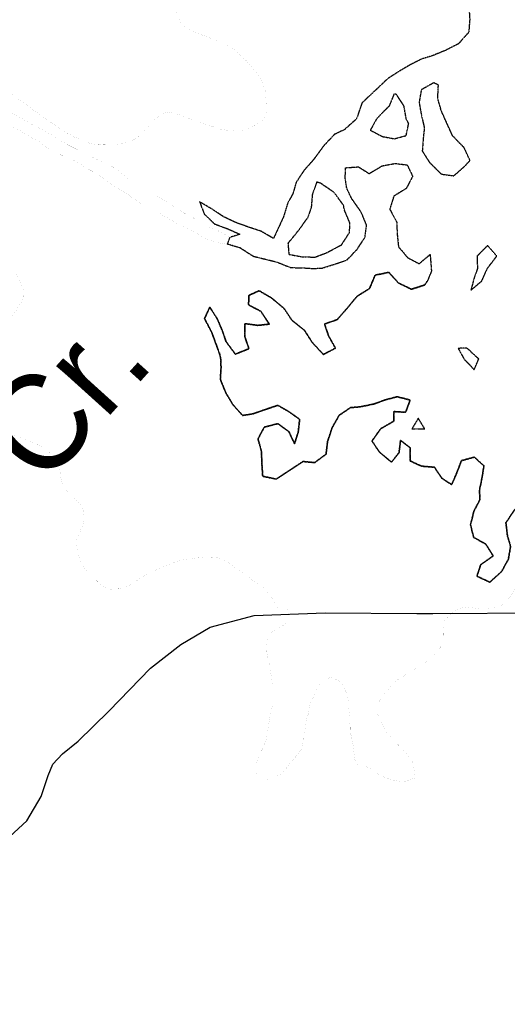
# Model space of a CAD drawing. Header units: feet. Extents: x 2045852 to 2423567, y 671180 to 1091522.
# Tile 57 of 101: x 2222585 to 2225153, y 954023 to 959206. Entities that reach past the tile are written whole.
import ezdxf
from ezdxf.enums import TextEntityAlignment as Align

# ---------------------------------------------------------------- set-up
doc = ezdxf.new("R2010")
doc.units = ezdxf.units.FT
doc.header["$MEASUREMENT"] = 0
doc.linetypes.add('stream', pattern=[1.4, 0.7, -0.1, 0.1, -0.1, 0.1, -0.1, 0.1, -0.1])
for name, color, linetype in [('GM_X_Major_Lake', 5, 'stream'), ('GM_X_Major_River', 5, 'stream'), ('GM_X_Major_River_Text', 5, 'Continuous'), ('GM_X_State_Route', 1, 'Continuous')]:
    doc.layers.add(name, color=color, linetype=linetype)
doc.styles.add('Style-font31', font='font31.shx')

msp = doc.modelspace()

# ---------------------------------------------------------------- linework, layer by layer
at = {"layer": 'GM_X_Major_Lake'}
for p, q in [((2224789.9, 958862.5), (2224765.7, 958874.2)), ((2224567.8, 958814.2), (2224555.8, 958814.1)), ((2224169.3, 958345.6), (2224149.2, 958351.4)), ((2223679.2, 958024.3), (2223692.8, 958060.5)), ((2225097.4, 957961.8), (2225048.7, 958017.4)), ((2224940, 957477.9), (2224893.9, 957475.7)), ((2224718.2, 957052.1), (2224683.8, 957108))]:
    msp.add_line(p, q, dxfattribs=at)
at = {"layer": 'GM_X_Major_Lake', "flags": 128}
for points in [[(2227254.6, 960907.6), (2227182.7, 960878.9), (2227098.7, 960850), (2227030.8, 960821.3), (2226959.1, 960780.6), (2226903.1, 960762), (2226825.1, 960737.2), (2226745.2, 960704.4), (2226669.4, 960669.6), (2226615.6, 960635.1), (2226559.7, 960600.5), (2226507.8, 960577.9), (2226437.9, 960551.2), (2226362, 960518.4), (2226310.2, 960487.9), (2226248.3, 960455.2), (2226196.5, 960428.7), (2226120.6, 960395.9), (2226066.8, 960361.4), (2226009.2, 960306.7), (2225935.4, 960257.9), (2225881.6, 960231.4), (2225801.7, 960194.5), (2225729.8, 960165.8), (2225675.9, 960141.2), (2225618, 960110.6), (2225554.2, 960075.9), (2225482.3, 960043.2), (2225414.4, 960018.5), (2225346.1, 960033.9), (2225285.6, 960065.4), (2225219.3, 960084.8), (2225147, 960094.1), (2225084.8, 960091.5), (2225019.1, 960052.8), (2224977.6, 959986.3), (2224964, 959936.1), (2224898.1, 959907.4), (2224848.6, 959850.8), (2224845.1, 959790.7), (2224867.9, 959714.7), (2224905.3, 959578.9), (2224919.9, 959526.9), (2224924.5, 959462.8), (2224931, 959410.8), (2224935.6, 959352.7), (2224950.3, 959276.7), (2224955, 959208.7), (2224949.7, 959140.5), (2224896.1, 959079.9), (2224828.3, 959045.2), (2224758.4, 959016.4), (2224702.4, 958999.9), (2224638.5, 958967.2), (2224586.7, 958936.6), (2224522.9, 958896), (2224463.3, 958839.3), (2224387.8, 958768.4), (2224358.5, 958684), (2224294.9, 958627.3), (2224243, 958602.8), (2224187.4, 958544.1), (2224134, 958471.5), (2224082.4, 958412.9), (2224040.9, 958350.3), (2224023.5, 958290.1), (2223995.9, 958239.7), (2223974.5, 958169.4), (2223947, 958109), (2223921.5, 958054.7)], [(2224765.7, 958874.2), (2224699.9, 958837.5), (2224688.5, 958771.3), (2224699.2, 958709.3), (2224715.9, 958637.3), (2224710.4, 958585.2), (2224705, 958515), (2224741.7, 958457.3), (2224804.5, 958393.8), (2224870.7, 958384.4), (2224928.4, 958435)], [(2224928.4, 958435), (2224956.2, 958465.3), (2224925.4, 958533.2), (2224864.7, 958594.7), (2224836, 958658.5), (2224805.3, 958726.3), (2224786.6, 958792.3), (2224789.9, 958862.5)], [(2224555.8, 958814.1), (2224530.3, 958751.8), (2224464.8, 958685), (2224431.3, 958624.6), (2224495.8, 958591.2), (2224558.1, 958579.7), (2224620.1, 958596.3), (2224633.5, 958660.6)], [(2224633.5, 958660.6), (2224621.2, 958682.5), (2224608.5, 958752.5), (2224567.8, 958814.2)], [(2223948.8, 957926.7), (2224013.2, 957901.3), (2224077.4, 957899.9), (2224129.5, 957896.4), (2224179.6, 957898.9), (2224257.6, 957923.7), (2224309.6, 957942.2), (2224361.2, 957996.8), (2224402.7, 958059.3), (2224412.1, 958123.5), (2224383.3, 958193.3), (2224334.5, 958263), (2224307.9, 958316.8), (2224299.4, 958370.9), (2224300.9, 958427), (2224369, 958431.6), (2224425.5, 958396.1), (2224493.3, 958436.8), (2224561.3, 958449.5), (2224625.6, 958442.1), (2224654.2, 958382.3), (2224620.7, 958317.8), (2224555, 958277.1), (2224533.6, 958208.8), (2224570.3, 958141), (2224572.9, 958079), (2224579.6, 958010.9), (2224628.3, 957953.3), (2224688.7, 957921.8), (2224746.4, 957970.4)], [(2224149.2, 958351.4), (2224125.8, 958285), (2224120.4, 958218.9), (2224102.9, 958166.6), (2224055.4, 958100), (2223997.9, 958029.3), (2224002.5, 957971.3), (2224072.8, 957957.9), (2224141, 957956.6), (2224204.9, 957981.2), (2224280.7, 958022), (2224322.2, 958086.6), (2224323.7, 958136.7), (2224295, 958204.5)], [(2224295, 958204.5), (2224290.7, 958228.5), (2224242, 958296.2), (2224169.3, 958345.6)], [(2223921.5, 958054.7), (2223857, 958092.1), (2223786.6, 958115.5), (2223722.2, 958138.9), (2223659.7, 958168.3), (2223597.2, 958209.8), (2223532.6, 958247.3), (2223557.3, 958183.4), (2223609.9, 958131.8), (2223678.4, 958106.4), (2223744.8, 958077), (2223692.8, 958060.5)], [(2223948.8, 957926.7), (2223816.1, 957959.5), (2223745.5, 958004.9), (2223679.1, 958024.3)], [(2223948.8, 957926.7), (2223816.1, 957959.5), (2223745.5, 958004.9), (2223679.2, 958024.3)], [(2225048.7, 958017.4), (2224993.1, 957960.8), (2224995.7, 957896.7), (2224978.2, 957846.4), (2224960.8, 957782.1), (2225018.4, 957830.8), (2225047.9, 957897.2), (2225097.4, 957961.8)], [(2224746.4, 957970.4), (2224753.3, 957882.3), (2224731.7, 957830)], [(2224731.7, 957830), (2224717.9, 957809.9), (2224647.9, 957787.2), (2224579.4, 957820.5), (2224528.8, 957876.2), (2224456.7, 957861.4), (2224427.3, 957791), (2224361.5, 957750.3), (2224310, 957687.7), (2224256.5, 957627.1), (2224190.5, 957604.4), (2224211.2, 957542.5), (2224247.9, 957476.8), (2224184, 957444.1), (2224125.3, 957507.6), (2224084.6, 957571.3), (2224017.9, 957624.8), (2223977.2, 957686.5), (2223910.5, 957742), (2223845.9, 957779.4), (2223792, 957754.9), (2223790.5, 957704.8), (2223855, 957671.3), (2223899.8, 957603.6), (2223839.7, 957597), (2223771.4, 957606.4), (2223770.1, 957538.3), (2223792.7, 957474.4), (2223720.8, 957445.6), (2223672.1, 957511.3), (2223651.5, 957571.2), (2223624.8, 957633), (2223586.1, 957692.8), (2223558.6, 957632.4), (2223595.4, 957562.6), (2223630.7, 957466.9)], [(2223637.7, 957448), (2223595.4, 957562.6), (2223558.6, 957632.4), (2223586.1, 957692.8), (2223624.8, 957633), (2223651.5, 957571.2), (2223672.1, 957511.3), (2223720.8, 957445.6), (2223792.7, 957474.4), (2223770.1, 957538.3), (2223771.4, 957606.4), (2223839.7, 957597), (2223899.8, 957603.6), (2223855, 957671.3), (2223790.5, 957704.8), (2223792, 957754.9), (2223845.9, 957779.4), (2223910.5, 957742), (2223977.2, 957686.5), (2224017.9, 957624.8), (2224084.6, 957571.3), (2224125.3, 957507.6), (2224184, 957444.1), (2224247.9, 957476.8), (2224211.2, 957542.5), (2224190.5, 957604.4), (2224256.5, 957627.1), (2224310, 957687.7), (2224361.5, 957750.3), (2224427.3, 957791), (2224456.7, 957861.4), (2224528.8, 957876.2), (2224579.4, 957820.5), (2224647.9, 957787.2), (2224717.9, 957809.9), (2224731.7, 957830)], [(2223635.5, 957456.1), (2223643.3, 957426.6), (2223645.6, 957376.6), (2223641.9, 957312.5), (2223670.3, 957242.5), (2223708.7, 957178.7), (2223759.1, 957122.9), (2223813.1, 957131.2), (2223877, 957153.6), (2223944.9, 957176), (2224003.1, 957142.3), (2224059.4, 957102.5), (2224051.8, 957034.4), (2224032.1, 956974.2), (2224003.7, 957036.1), (2223945.4, 957079.9), (2223873.5, 957061.4), (2223839.8, 956999.2), (2223858.2, 956935.2), (2223860.6, 956867.1), (2223864.9, 956803), (2223935.1, 956787.4), (2224002.9, 956831.8), (2224076.7, 956880.3), (2224138.7, 956874.7), (2224198.5, 956919.1), (2224206.2, 956985.2), (2224229.8, 957057.4), (2224267.4, 957123.7), (2224327.3, 957164.1), (2224379.3, 957168.4), (2224449.2, 957182.8), (2224511.2, 957205.2), (2224573.1, 957221.5), (2224641.3, 957203.9), (2224617.6, 957139.7), (2224555.5, 957143.3), (2224555.8, 957093.3), (2224486, 957052.8), (2224440.3, 956988.5), (2224478.7, 956930.6), (2224543, 956876.9), (2224582.8, 956927.2), (2224590.4, 956991.3), (2224640.7, 956953.6), (2224641.1, 956883.5), (2224701.3, 956855.8), (2224769.3, 956850.1), (2224807.7, 956792.3), (2224859.9, 956758.5), (2224887.6, 956822.8), (2224911.3, 956885), (2224979.2, 956903.4), (2225029.5, 956857.6), (2225019.8, 956795.5), (2225006.2, 956729.3), (2225008.5, 956679.2), (2224976.8, 956619), (2224959.2, 956546.8), (2224975.6, 956480.8), (2225039.8, 956445.1), (2225078.2, 956383.2), (2225012.4, 956336.8), (2224992.7, 956276.6), (2225060.9, 956245), (2225122.7, 956301.4), (2225158.3, 956365.7), (2225170, 956433.8), (2225153.7, 956487.8), (2225145.3, 956557.8), (2225190.9, 956626.2), (2225252.7, 956676.6), (2225320.5, 956715), (2225340.1, 956783.2), (2225381.8, 956853.5), (2225447.7, 956869.9), (2225529.7, 956880.4), (2225599.6, 956912.8), (2225671.7, 956907.2), (2225733.7, 956907.5), (2225789.7, 956915.9), (2225853.5, 956972.3), (2225867.1, 957046.5), (2225870.7, 957108.5), (2225844.3, 957176.5), (2225842, 957240.6), (2225873.7, 957298.8), (2225943.7, 957295.2), (2226005.6, 957333.6), (2226069.3, 957388), (2226135.1, 957436.4), (2226188.8, 957492.5)], [(2226188.8, 957492.5), (2226135.1, 957436.4), (2226069.3, 957388), (2226005.6, 957333.6), (2225943.7, 957295.2), (2225873.7, 957298.8), (2225842, 957240.6), (2225844.3, 957176.5), (2225870.7, 957108.5), (2225867.1, 957046.5), (2225853.5, 956972.3), (2225789.7, 956915.9), (2225733.7, 956907.5), (2225671.7, 956907.2), (2225599.6, 956912.8), (2225529.7, 956880.4), (2225447.7, 956869.9), (2225381.8, 956853.5), (2225340.1, 956783.2), (2225320.5, 956715), (2225252.7, 956676.6), (2225190.9, 956626.2), (2225145.3, 956557.8), (2225153.7, 956487.8), (2225170, 956433.8), (2225158.3, 956365.7), (2225122.7, 956301.4), (2225060.9, 956245), (2224992.7, 956276.6), (2225012.4, 956336.8), (2225078.2, 956383.2), (2225039.8, 956445.1), (2224975.6, 956480.8), (2224959.2, 956546.8), (2224976.8, 956619), (2225008.5, 956679.2), (2225006.2, 956729.3), (2225019.8, 956795.5), (2225029.5, 956857.6), (2224979.2, 956903.4), (2224911.3, 956885), (2224887.6, 956822.8), (2224859.9, 956758.5), (2224807.7, 956792.3), (2224769.3, 956850.1), (2224701.3, 956855.8), (2224641.1, 956883.5), (2224640.7, 956953.6), (2224590.4, 956991.3), (2224582.8, 956927.2), (2224543, 956876.9), (2224478.7, 956930.6), (2224440.3, 956988.5), (2224486, 957052.8), (2224555.8, 957093.3), (2224555.5, 957143.3), (2224617.6, 957139.7), (2224641.3, 957203.9), (2224573.1, 957221.5), (2224511.2, 957205.2), (2224449.2, 957182.8), (2224379.3, 957168.4), (2224327.3, 957164.1), (2224267.4, 957123.7), (2224229.8, 957057.4), (2224206.2, 956985.2), (2224198.5, 956919.1), (2224138.7, 956874.7), (2224076.7, 956880.3), (2224002.9, 956831.8), (2223935.1, 956787.4), (2223864.9, 956803), (2223860.6, 956867.1), (2223858.2, 956935.2), (2223839.8, 956999.2), (2223873.5, 957061.4), (2223945.4, 957079.9), (2224003.7, 957036.1), (2224032.1, 956974.2), (2224051.8, 957034.4), (2224059.4, 957102.5), (2224003.1, 957142.3), (2223944.9, 957176), (2223877, 957153.6), (2223813.1, 957131.2), (2223759.1, 957122.9), (2223708.7, 957178.7), (2223670.3, 957242.5), (2223641.9, 957312.5), (2223645.6, 957376.6), (2223643.3, 957426.6), (2223637.7, 957448)], [(2224893.9, 957475.7), (2224926.3, 957417.8), (2224978.6, 957364), (2225002.3, 957420.2), (2224940, 957477.9)], [(2224683.8, 957108), (2224650.1, 957051.8), (2224718.2, 957052.1)]]:
    msp.add_lwpolyline(points, dxfattribs=at)
at = {"layer": 'GM_X_Major_River'}
msp.add_line((2223679.2, 958024.3), (2223692.8, 958060.5), dxfattribs=at)
at = {"layer": 'GM_X_Major_River', "ltscale": 0.333, "const_width": 0.18, "flags": 128}
for points in [[(2223841.9, 958659.9), (2223851.9, 958666), (2223861.9, 958674.1), (2223873.8, 958684.2), (2223879.7, 958698.3), (2223883.6, 958718.4), (2223883.4, 958740.5), (2223883.2, 958762.6), (2223880.9, 958802.7), (2223880.8, 958820.8), (2223878.7, 958830.8), (2223868.3, 958864.8), (2223860.1, 958884.9), (2223850, 958900.8), (2223843.9, 958910.8), (2223831.6, 958928.8), (2223819.5, 958942.8), (2223805.3, 958958.7), (2223797.2, 958968.7), (2223787, 958980.7), (2223776.9, 958992.7), (2223766.8, 959000.6), (2223758.6, 959010.6), (2223746.5, 959020.5), (2223736.4, 959028.5), (2223726.3, 959036.5), (2223714.1, 959050.4), (2223696, 959058.3), (2223683.9, 959066.3), (2223669.7, 959074.2), (2223655.6, 959080.1), (2223643.5, 959084), (2223627.4, 959091.9), (2223609.3, 959099.8), (2223597.2, 959105.8), (2223585, 959111.7), (2223564.9, 959119.6), (2223550.8, 959123.5), (2223538.7, 959127.4), (2223528.6, 959131.4), (2223518.6, 959133.3), (2223504.5, 959139.2), (2223490.3, 959147.2), (2223480.2, 959153.1), (2223462.1, 959165), (2223449.9, 959175), (2223437.8, 959186.9), (2223431.7, 959196.9), (2223427.5, 959208.9), (2223421.4, 959218.9), (2223411.2, 959238.9), (2223403, 959260.9), (2223398.9, 959275), (2223396.8, 959287), (2223390.6, 959307), (2223390.5, 959319.1), (2223386.4, 959329.1), (2223384.3, 959341.1), (2223380.1, 959359.1), (2223374, 959369.1), (2223367.8, 959383.1), (2223357.7, 959399.1), (2223345.5, 959409.1), (2223331.4, 959421), (2223317.3, 959426.9), (2223307.2, 959430.9), (2223289.1, 959436.8), (2223279, 959440.7), (2223268.9, 959446.7), (2223252.7, 959456.6), (2223242.6, 959466.5), (2223230.5, 959476.5), (2223218.4, 959482.4), (2223206.3, 959488.3), (2223202.1, 959500.4), (2223200, 959522.4), (2223203.9, 959534.5), (2223205.8, 959544.5), (2223213.8, 959554.7), (2223223.8, 959560.8), (2223237.8, 959566.9), (2223251.8, 959571), (2223261.8, 959573.1), (2223271.9, 959573.1), (2223287.9, 959573.3), (2223298, 959575.3), (2223316.1, 959575.5), (2223326.1, 959577.5), (2223344.1, 959579.7), (2223360.2, 959581.8), (2223376.2, 959585.9), (2223394.3, 959590.1), (2223404.3, 959592.2), (2223416.4, 959594.3), (2223426.4, 959598.3), (2223436.4, 959600.4), (2223468.4, 959612.7), (2223480.4, 959618.8), (2223492.4, 959626.9), (2223506.4, 959635.1), (2223516.4, 959643.2)], [(2222399.3, 958912.4), (2222411.4, 958912.5), (2222423.4, 958910.5), (2222433.5, 958908.6), (2222447.6, 958902.7), (2222463.8, 958888.8), (2222473.9, 958880.8), (2222486.1, 958866.8), (2222500.2, 958854.9), (2222514.4, 958840.9), (2222528.6, 958827), (2222546.8, 958813.1), (2222560.9, 958803.2), (2222577.1, 958791.2), (2222591.3, 958779.3), (2222605.4, 958769.3), (2222619.5, 958759.4), (2222635.7, 958747.5), (2222649.9, 958737.6), (2222666, 958725.6), (2222680.2, 958713.7), (2222696.3, 958703.8), (2222710.5, 958689.8), (2222730.7, 958677.9), (2222748.9, 958666), (2222767.1, 958654.1), (2222785.3, 958640.2), (2222805.5, 958626.3), (2222825.7, 958614.4), (2222843.8, 958604.5), (2222857.9, 958596.5), (2222872.1, 958588.6), (2222882.2, 958584.7), (2222900.3, 958576.8), (2222916.4, 958568.9), (2222928.5, 958562.9), (2222940.6, 958559), (2222952.7, 958557.1), (2222962.8, 958553.2), (2222978.9, 958551.3), (2222999, 958549.4), (2223009, 958549.5), (2223025.1, 958547.6), (2223037.2, 958547.7), (2223047.2, 958547.7), (2223065.3, 958547.9), (2223075.3, 958547.9), (2223085.4, 958548), (2223109.5, 958550.2), (2223127.5, 958554.3), (2223149.5, 958562.5), (2223167.6, 958568.7), (2223191.6, 958576.9), (2223203.6, 958585), (2223217.6, 958597.2), (2223229.5, 958609.3), (2223241.5, 958621.4), (2223253.4, 958635.6), (2223267.4, 958647.7), (2223279.3, 958663.8), (2223291.3, 958676), (2223305.2, 958688.1), (2223317.2, 958698.2), (2223329.2, 958704.4), (2223339.2, 958710.4), (2223349.2, 958714.5), (2223359.2, 958718.6), (2223371.3, 958720.7), (2223387.4, 958716.8), (2223401.4, 958714.9), (2223413.5, 958711), (2223451.8, 958695.2), (2223463.9, 958691.3), (2223474, 958687.3), (2223484.1, 958683.4), (2223494.2, 958677.4), (2223506.3, 958673.5), (2223516.3, 958669.6), (2223528.4, 958665.7), (2223546.5, 958661.8), (2223556.6, 958657.8), (2223570.7, 958653.9), (2223584.8, 958648), (2223600.9, 958644.1), (2223617, 958638.2), (2223631.1, 958634.3), (2223647.3, 958628.4), (2223663.4, 958626.5), (2223673.4, 958624.6), (2223683.5, 958622.6), (2223695.5, 958622.7), (2223713.6, 958620.8), (2223729.7, 958620.9), (2223747.8, 958621.1), (2223765.8, 958625.2), (2223779.9, 958627.3), (2223793.9, 958633.5), (2223809.9, 958641.6), (2223819.9, 958647.7), (2223831.9, 958653.8), (2223841.9, 958659.9)], [(2223692.8, 958060.5), (2223632.4, 958093.9), (2223569.9, 958121.4), (2223507.4, 958158.9), (2223438.9, 958194.3), (2223372.3, 958239.7), (2223303.7, 958281.1), (2223235.3, 958308.5), (2223166.6, 958359.9), (2223101.9, 958417.4), (2223033.4, 958452.8), (2222960.9, 958486.2), (2222902.4, 958515.7), (2222835.9, 958549.1), (2222763.3, 958594.5), (2222688.7, 958635.8), (2222632.3, 958665.4), (2222565.8, 958702.8), (2222497.2, 958742.2), (2222446.9, 958767.8), (2222376.5, 958789.1), (2222306.1, 958806.5), (2222253.9, 958816), (2222187.8, 958811.3), (2222123.7, 958800.7), (2222057.5, 958800), (2221979.4, 958791.3), (2221927.4, 958780.8), (2221863.5, 958756.1), (2221811.6, 958725.5), (2221739.7, 958704.8), (2221689.6, 958696.3), (2221625.8, 958659.6), (2221533.9, 958628.7), (2221479.9, 958614.1), (2221410, 958585.4), (2221348, 958560.8), (2221292, 958546.2), (2221240.1, 958531.7), (2221164.2, 958496.9), (2221092.3, 958462.1), (2221079, 958395.9), (2221008.9, 958381.2), (2220940.3, 958424.6), (2220864.4, 958395.8), (2220798.5, 958365.1), (2220722.7, 958330.3), (2220654.8, 958301.6), (2220594.9, 958269), (2220615.5, 958215.1), (2220679.6, 958223.7), (2220739.6, 958240.3), (2220809.8, 958237), (2220872.3, 958201.5), (2220943, 958146.1), (2220995.8, 958078.5), (2221034.4, 958022.8), (2221077.2, 957955.1), (2221126, 957889.4), (2221194.3, 957876), (2221181.6, 957944), (2221132.9, 958003.7), (2221154.4, 958062), (2221204.9, 958018.4), (2221259.6, 957962.8), (2221304.2, 957911.2), (2221266.7, 957848.7), (2221203.3, 957767.9), (2221153.8, 957709.3), (2221079.9, 957674.6), (2221017.8, 957666), (2220967.7, 957661.5), (2220897.4, 957674.8), (2220831, 957708.2), (2220766.6, 957731.6), (2220694.2, 957749), (2220654.8, 957678.5), (2220727, 957671.2), (2220795.1, 957677.8), (2220857.6, 957650.4), (2220926, 957619), (2220990.5, 957593.6), (2221054.6, 957598.2), (2221120.8, 957596.8), (2221182.6, 957633.5), (2221234.3, 957676.1), (2221245.8, 957730.3), (2221291.3, 957790.8), (2221365.2, 957823.6), (2221427.7, 957786.1)], [(2222391.6, 957428.8), (2222417.1, 957483.1), (2222454.7, 957543.6), (2222512.2, 957604.3), (2222557.8, 957662.8), (2222603.2, 957735.4), (2222604.7, 957785.5), (2222576, 957853.3), (2222527.2, 957919), (2222466.8, 957946.5), (2222406.4, 957971.9), (2222340.1, 957985.3), (2222273.9, 957990.7), (2222207.8, 957982), (2222155.7, 957977.5), (2222081.9, 957942.7), (2222018, 957910.1), (2221946.4, 957851.3), (2221888.9, 957788.6), (2221835.3, 957734), (2221763.3, 957711.2), (2221698.9, 957736.7), (2221648.2, 957794.3), (2221639.5, 957860.3), (2221642.9, 957928.5), (2221660.3, 957994.8), (2221679.7, 958063.1), (2221703.1, 958131.4), (2221714.6, 958189.6), (2221720.1, 958239.8), (2221741.7, 958290.1), (2221759.2, 958340.3), (2221782.6, 958406.7), (2221802.1, 958463), (2221849.7, 958527.5), (2221891.1, 958598.1), (2221922.7, 958648.5), (2221990.3, 958705.2), (2222052.2, 958731.9), (2222116.2, 958748.5), (2222176.3, 958753.1), (2222252.5, 958757.9), (2222322.9, 958732.5), (2222385.2, 958717.1), (2222437.5, 958693.5), (2222500, 958664.1), (2222554.4, 958640.6), (2222622.9, 958601.2), (2222687.4, 958563.7), (2222742, 958524.2), (2222814.5, 958488.8), (2222872.8, 958465.3), (2222941.4, 958421.9), (2222991.8, 958396.3), (2223042.3, 958358.8), (2223104.9, 958315.3), (2223167.4, 958277.8), (2223236, 958230.4), (2223306.6, 958195), (2223375.1, 958155.6), (2223429.5, 958126.1), (2223498, 958094.7), (2223556.5, 958057.2), (2223616.9, 958033.7), (2223679.2, 958024.3)], [(2223679.1, 958024.3), (2223616.9, 958033.7), (2223556.5, 958057.2), (2223498, 958094.7), (2223429.5, 958126.1), (2223375.1, 958155.6), (2223306.6, 958195), (2223236, 958230.4), (2223167.4, 958277.8), (2223104.9, 958315.3), (2223042.3, 958358.8), (2222991.8, 958396.3), (2222941.4, 958421.9), (2222872.8, 958465.3), (2222814.5, 958488.8), (2222742, 958524.2), (2222687.4, 958563.7), (2222622.9, 958601.2), (2222554.4, 958640.6), (2222500, 958664.1), (2222437.5, 958693.5), (2222385.2, 958717.1), (2222322.9, 958732.5), (2222252.5, 958757.9), (2222176.3, 958753.1), (2222116.2, 958748.5), (2222052.2, 958731.9), (2221990.3, 958705.2), (2221922.7, 958648.5), (2221891.1, 958598.1), (2221849.7, 958527.5), (2221802.1, 958463), (2221782.6, 958406.7), (2221759.2, 958340.3), (2221741.7, 958290.1), (2221720.1, 958239.8), (2221714.6, 958189.6), (2221703.1, 958131.4), (2221679.7, 958063.1), (2221660.3, 957994.8), (2221642.9, 957928.5), (2221639.5, 957860.3), (2221648.2, 957794.3), (2221698.9, 957736.7), (2221763.3, 957711.2), (2221835.3, 957734), (2221888.9, 957788.6), (2221946.4, 957851.3), (2222018, 957910.1), (2222081.9, 957942.7), (2222155.7, 957977.5), (2222207.8, 957982), (2222273.9, 957990.7), (2222340.1, 957985.3), (2222406.4, 957971.9), (2222466.8, 957946.5), (2222527.2, 957919), (2222576, 957853.3), (2222604.7, 957785.5), (2222603.2, 957735.4), (2222557.8, 957662.8), (2222512.2, 957604.3), (2222454.7, 957543.6), (2222417.1, 957483.1), (2222391.6, 957428.8)], [(2220328.6, 957097.4), (2220352.7, 957091.7), (2220390.9, 957088.2), (2220489.3, 957083.3), (2220525.4, 957081.8), (2220559.6, 957078.2), (2220591.7, 957076.5), (2220619.9, 957072.9), (2220644, 957069.2), (2220670.2, 957063.4), (2220692.3, 957059.7), (2220712.5, 957051.9), (2220728.6, 957044.1), (2220746.8, 957034.3), (2220789.3, 957006.7), (2220813.6, 956991), (2220854.1, 956963.4), (2220882.5, 956941.7), (2220900.9, 956917.8), (2220913, 956907.9), (2220923.3, 956894), (2220935.5, 956880.1), (2220945.7, 956866.2), (2220957.9, 956850.3), (2220972.3, 956830.4), (2220986.6, 956808.5), (2221002.9, 956786.6), (2221019.2, 956770.8), (2221031.4, 956758.9), (2221041.5, 956751), (2221051.7, 956741.1), (2221061.8, 956733.2), (2221071.9, 956729.3), (2221082, 956725.4), (2221094.1, 956723.5), (2221110.1, 956723.7), (2221128.2, 956723.9), (2221146.2, 956728.2), (2221162.2, 956732.4), (2221172.2, 956736.5), (2221182, 956748.7), (2221193.8, 956768.9), (2221215.7, 956783.2), (2221229.6, 956795.4), (2221245.5, 956807.6), (2221261.3, 956825.9), (2221283.1, 956846.2), (2221308.9, 956866.6), (2221334.7, 956886.9), (2221408.4, 956934), (2221432.3, 956944.3), (2221460.3, 956954.7), (2221484.2, 956965), (2221506.2, 956971.3), (2221528.2, 956977.5), (2221552.2, 956983.8), (2221580.2, 956992.2), (2221612.2, 956998.6), (2221648.2, 957005.1), (2221684.3, 957007.5), (2221716.4, 957011.9), (2221746.4, 957016.3), (2221772.4, 957022.6), (2221812.4, 957031.1), (2221834.4, 957039.4), (2221852.4, 957047.7), (2221868.3, 957055.9), (2221884.3, 957064.1), (2221896.2, 957068.3), (2221908.2, 957074.4), (2221924.2, 957080.6), (2221944.1, 957086.9), (2221964.2, 957091.2), (2221988.2, 957097.5), (2222018.2, 957101.8), (2222036.2, 957104.1), (2222050.3, 957104.2), (2222066.4, 957096.4), (2222080.7, 957082.5), (2222101, 957064.7), (2222121.2, 957048.9), (2222145.5, 957033.2), (2222169.7, 957023.4), (2222193.9, 957017.7), (2222218, 957014), (2222254.1, 957014.4), (2222288.2, 957016.8), (2222334.3, 957025.4), (2222372.3, 957029.9), (2222402.4, 957032.2), (2222426.5, 957032.5), (2222446.6, 957030.8), (2222464.7, 957029), (2222484.8, 957025.2), (2222506.9, 957025.5), (2222526.9, 957023.7), (2222551.1, 957018), (2222571.2, 957012.2), (2222641.8, 956987), (2222664, 956977.2), (2222682.2, 956967.4)], [(2222682.2, 956967.4), (2222698.4, 956957.6), (2222716.6, 956947.8), (2222732.7, 956939.9), (2222751.1, 956920.1), (2222763.3, 956902.2), (2222777.6, 956884.3), (2222785.9, 956864.3), (2222794.2, 956844.4), (2222796.4, 956828.4), (2222800.6, 956816.4), (2222800.8, 956802.3), (2222803, 956788.3), (2222805.1, 956776.3), (2222811.4, 956760.3), (2222819.6, 956744.4), (2222835.9, 956724.5), (2222850.2, 956706.7), (2222868.5, 956688.8), (2222884.7, 956675), (2222898.9, 956663.1), (2222913.2, 956647.2), (2222917.4, 956635.2), (2222921.7, 956613.2), (2222924, 956591.2), (2222924.2, 956573.1), (2222920.5, 956551), (2222912.6, 956536.9), (2222906.8, 956520.8), (2222901, 956506.7), (2222897.2, 956494.6), (2222891.3, 956484.5), (2222887.4, 956472.4), (2222883.6, 956458.3), (2222883.8, 956442.2), (2222886, 956424.2), (2222892.4, 956396.2), (2222902.9, 956360.2), (2222925.5, 956320.4), (2222945.9, 956296.6), (2222966.2, 956276.8), (2222984.5, 956258.9), (2223000.8, 956243.1), (2223017, 956229.2), (2223033.3, 956217.4), (2223051.4, 956207.6), (2223111.6, 956210.3), (2223137.6, 956218.6), (2223165.5, 956229), (2223181.4, 956241.2), (2223197.4, 956251.4), (2223213.3, 956259.7), (2223229.2, 956269.9), (2223245.1, 956280.1), (2223267.1, 956292.4), (2223293, 956304.8), (2223318.9, 956317.1), (2223348.8, 956329.5), (2223376.8, 956341.9), (2223410.8, 956352.3), (2223432.7, 956358.6), (2223450.7, 956364.8), (2223468.8, 956367.1), (2223478.8, 956369.2), (2223490.8, 956369.3), (2223508.8, 956371.6), (2223532.9, 956373.9), (2223567, 956376.3), (2223599.1, 956376.7), (2223621.2, 956374.9), (2223639.3, 956367.1), (2223661.5, 956359.4), (2223683.7, 956347.6), (2223704, 956333.8), (2223724.3, 956318), (2223744.5, 956306.2), (2223760.7, 956294.4), (2223770.8, 956286.4), (2223783, 956276.6), (2223797.2, 956266.7), (2223811.4, 956254.8), (2223827.6, 956245), (2223841.7, 956235.2), (2223857.9, 956227.3), (2223874.2, 956209.5), (2223884.4, 956197.5), (2223894.6, 956185.6), (2223902.7, 956175.7), (2223915, 956161.8), (2223919.1, 956149.8), (2223927.3, 956139.9), (2223931.4, 956129.9), (2223939.7, 956114), (2223955.7, 956112.2), (2223975.8, 956112.4), (2223993.9, 956112.6), (2223996.1, 956096.6), (2224002.3, 956080.6), (2224004.5, 956064.6), (2224004.7, 956050.5), (2223998.9, 956038.4)], [(2224349.6, 955314.4), (2224351.7, 955304.4), (2224360, 955286.5), (2224374.1, 955278.6), (2224392.2, 955278.9), (2224406.2, 955279), (2224418.4, 955271.2), (2224430.5, 955265.3), (2224442.7, 955255.4), (2224460.9, 955241.6), (2224481.1, 955229.8), (2224497.3, 955221.9), (2224509.4, 955216.1), (2224525.5, 955210.2), (2224545.7, 955204.5), (2224561.8, 955200.7), (2224575.9, 955196.8), (2224594, 955195), (2224610, 955195.2), (2224626, 955199.4), (2224652, 955209.8), (2224666, 955211.9), (2224659, 955288.1), (2224638.5, 955319.9), (2224620.1, 955343.8), (2224601.8, 955363.6), (2224581.4, 955385.4), (2224561.1, 955405.3), (2224540.8, 955425.1), (2224524.4, 955444.9), (2224516.3, 955456.9), (2224508, 955472.8), (2224497.7, 955490.8), (2224489.5, 955510.7), (2224477.1, 955534.7), (2224470.9, 955550.6), (2224466.7, 955564.6), (2224466.5, 955580.7), (2224472.2, 955602.8), (2224482, 955621), (2224493.8, 955639.2), (2224507.6, 955659.4), (2224525.4, 955677.7), (2224539.2, 955693.9), (2224555.1, 955710.1), (2224570.9, 955728.4), (2224596.8, 955740.7), (2224614.7, 955755), (2224634.6, 955767.2), (2224654.5, 955777.5), (2224672.4, 955789.8), (2224690.3, 955802), (2224706.2, 955814.2), (2224724.1, 955826.5), (2224738, 955838.7), (2224753.9, 955850.9), (2224765.8, 955861.1), (2224779.7, 955873.3), (2224789.6, 955883.5), (2224797.4, 955895.6), (2224803.3, 955907.7), (2224809.1, 955923.8), (2224814.9, 955937.9), (2224818.7, 955954), (2224818.6, 955968.1), (2224818.2, 955992.1), (2224815.9, 956016.2), (2224815.7, 956034.2), (2224859.2, 956082.9), (2224885.1, 956099.2), (2224907, 956107.5), (2224921, 956111.7), (2224933, 956113.9), (2224945.1, 956114), (2224969.2, 956110.3), (2224997.3, 956106.6), (2225021.4, 956104.9), (2225045.5, 956105.2), (2225063.5, 956107.4), (2225081.6, 956109.6), (2225095.6, 956111.8), (2225107.6, 956116), (2225119.6, 956120.1), (2225133.5, 956128.3), (2225141.4, 956140.4), (2225155.2, 956154.7), (2225169, 956172.9), (2225180.9, 956189.1), (2225192.7, 956205.3), (2225206.6, 956219.5), (2225216.4, 956233.6), (2225226.3, 956245.8), (2225240.2, 956258), (2225256, 956272.2), (2225274, 956282.5), (2225295.9, 956292.8), (2225331.9, 956301.2), (2225400.1, 956306), (2225474.4, 956302.9), (2225502.5, 956299.2), (2225540.8, 956287.7)], [(2223998.9, 956038.4), (2223981, 956022.2), (2223957.2, 956005.8), (2223927.2, 955991.4), (2223911.3, 955985.2), (2223905.4, 955975.1), (2223897.6, 955959), (2223891.8, 955942.9), (2223888, 955926.8), (2223886.1, 955912.7), (2223886.3, 955896.7), (2223886.6, 955880.6), (2223888.8, 955862.6), (2223893.1, 955840.6), (2223899.4, 955816.6), (2223903.7, 955798.6), (2223905.9, 955780.5), (2223908.2, 955758.5), (2223912.6, 955734.5), (2223914.9, 955710.4), (2223915.2, 955688.4), (2223915.5, 955666.3), (2223915.8, 955640.2), (2223916.2, 955614.2), (2223914.5, 955590.1), (2223908.8, 955559.9), (2223901.2, 955527.7), (2223895.7, 955493.5), (2223892, 955467.4), (2223890.2, 955451.3), (2223886.4, 955433.2), (2223884.7, 955415.2), (2223878.8, 955403.1), (2223873, 955386.9), (2223845.7, 955330.4), (2223834, 955304.2), (2223828.1, 955290.1), (2223826.2, 955280.1), (2223826.4, 955270), (2223826.6, 955256), (2223830.8, 955238), (2223841.1, 955222.1), (2223851.2, 955212.2), (2223863.3, 955206.3), (2223881.4, 955206.5), (2223901.4, 955210.8), (2223927.3, 955223.1), (2223955.3, 955231.5), (2223969.2, 955243.7), (2223983.1, 955255.9), (2223994.9, 955274.1), (2224010.7, 955296.3), (2224024.5, 955308.5), (2224036.4, 955322.7), (2224044.3, 955334.8), (2224056.1, 955351), (2224066, 955363.2), (2224073.8, 955379.3), (2224075.6, 955393.4), (2224077.4, 955405.5), (2224081.3, 955421.6), (2224083, 955441.6), (2224086.7, 955461.7), (2224090.4, 955485.9), (2224094.1, 955510), (2224097.8, 955532.1), (2224103.7, 955548.2), (2224107.5, 955560.3), (2224109.3, 955578.4), (2224113.1, 955594.5), (2224116.9, 955606.5), (2224122.8, 955620.7), (2224128.6, 955634.8), (2224134.4, 955648.9), (2224142.3, 955661), (2224146.1, 955677.1), (2224156, 955689.3), (2224161.9, 955699.4), (2224173.7, 955715.6), (2224187.6, 955729.8), (2224197.5, 955735.9), (2224223.5, 955744.2), (2224237.6, 955736.4), (2224259.8, 955728.6), (2224274, 955718.8), (2224286.2, 955704.9), (2224298.6, 955680.9), (2224309, 955651), (2224317.4, 955621), (2224317.9, 955586.9), (2224320.3, 955556.8), (2224322.6, 955532.8), (2224322.9, 955506.7), (2224325.3, 955482.7), (2224325.6, 955456.6), (2224332, 955430.6), (2224338.4, 955400.6), (2224342.8, 955372.5), (2224345.1, 955348.5), (2224347.3, 955330.5), (2224349.6, 955314.4)]]:
    msp.add_lwpolyline(points, dxfattribs=at)
at = {"layer": 'GM_X_State_Route', "flags": 128}
msp.add_lwpolyline([(2221777.4, 953681.7), (2222022.6, 954256.2), (2222225.3, 954602.4), (2222321.5, 954734.5), (2222439.8, 954840.4), (2222533.9, 954906.4), (2222622.1, 954988.4), (2222698.4, 955116.4), (2222734.6, 955226.6), (2222760.7, 955286.6), (2222810.8, 955340.6), (2222893, 955408.6), (2223055.3, 955566.5), (2223273.8, 955792.5), (2223434.1, 955916.5), (2223588.3, 956008.3), (2223820.5, 956070), (2224194.6, 956083.4), (2224676.7, 956080.5), (2224759.9, 956080.9), (2225334.9, 956083.3)], dxfattribs=at)

# ---------------------------------------------------------------- texts
at = {"layer": 'GM_X_Major_River_Text', "style": 'Style-font31'}
msp.add_text('Cr.', height=500.07, rotation=47.9129, dxfattribs=at).set_placement((2223006.9, 957064.6), align=Align.CENTER)

doc.saveas('drawing.dxf')
